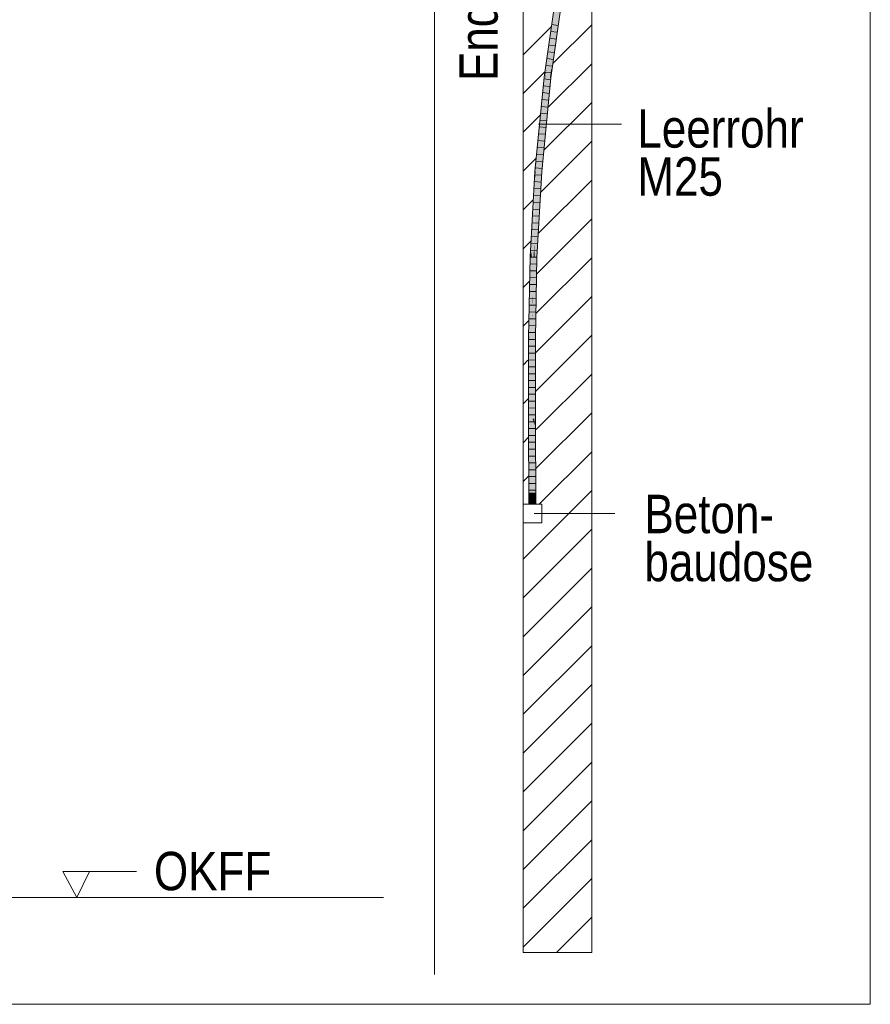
# Model space of a CAD drawing. Extents: x -720 to 300, y 62 to 1162.
# Tile 117 of 143: x 146 to 177, y 715 to 751. Entities that reach past the tile are written whole.
import ezdxf
from ezdxf.lldxf.tags import DXFTag

# ---------------------------------------------------------------- set-up
doc = ezdxf.new("R2010")
doc.units = 0
doc.layers.get('0').update_dxf_attribs({"lineweight": 13})
for name, color, linetype, lineweight, true_color in [('E_Betonbaudose', 1, 'Continuous', 13, 0xff0000), ('E_Detail_Beschriftung', 7, 'Continuous', 13, 0x009900), ('E_Detail_Wandschraffur', 7, 'Continuous', 5, 0xc0c0c0), ('E_Leerrohr 25-A06G942U8I', 7, 'Continuous', 9, 0xff8000), ('E_Leerrohr 25-Shading', 7, 'Continuous', 9, 0xff8000)]:
    doc.layers.add(name, color=color, linetype=linetype, lineweight=lineweight, true_color=true_color)
doc.layers.add('E_Detail_Linie_Text_Bem', color=7, linetype='Continuous', lineweight=13)
doc.styles.get("Standard").update_dxf_attribs({"font": 'ARIALN.TTF'})
tags = doc.linetypes.add('fein_strichliert', pattern=[4, 1, -2, 1]).pattern_tags.tags
tags[8:9] = [DXFTag(74, 4), DXFTag(75, 0), DXFTag(340, '0'), DXFTag(46, 0.0), DXFTag(50, 0.0), DXFTag(44, 0.0), DXFTag(45, 0.0)]
tags[6:7] = [DXFTag(74, 4), DXFTag(75, 0), DXFTag(340, '0'), DXFTag(46, 0.0), DXFTag(50, 0.0), DXFTag(44, 0.0), DXFTag(45, 0.0)]
tags[4:5] = [DXFTag(74, 4), DXFTag(75, 0), DXFTag(340, '0'), DXFTag(46, 0.0), DXFTag(50, 0.0), DXFTag(44, 0.0), DXFTag(45, 0.0)]
tags = doc.linetypes.add('fein_strichliert-A06G942X8I', pattern=[4, 1, -2, 1]).pattern_tags.tags
tags[8:9] = [DXFTag(74, 4), DXFTag(75, 0), DXFTag(340, '0'), DXFTag(46, 0.0), DXFTag(50, 0.0), DXFTag(44, 0.0), DXFTag(45, 0.0)]
tags[6:7] = [DXFTag(74, 4), DXFTag(75, 0), DXFTag(340, '0'), DXFTag(46, 0.0), DXFTag(50, 0.0), DXFTag(44, 0.0), DXFTag(45, 0.0)]
tags[4:5] = [DXFTag(74, 4), DXFTag(75, 0), DXFTag(340, '0'), DXFTag(46, 0.0), DXFTag(50, 0.0), DXFTag(44, 0.0), DXFTag(45, 0.0)]
tags = doc.linetypes.add('STRICHPUNKT2-A06G942V8I', pattern=[12.7, 6.35, -3.175, 0, -3.175]).pattern_tags.tags
tags[10:11] = [DXFTag(74, 4), DXFTag(75, 0), DXFTag(340, '0'), DXFTag(46, 0.0), DXFTag(50, 0.0), DXFTag(44, 0.0), DXFTag(45, 0.0)]
tags[8:9] = [DXFTag(74, 4), DXFTag(75, 0), DXFTag(340, '0'), DXFTag(46, 0.0), DXFTag(50, 0.0), DXFTag(44, 0.0), DXFTag(45, 0.0)]
tags[6:7] = [DXFTag(74, 4), DXFTag(75, 0), DXFTag(340, '0'), DXFTag(46, 0.0), DXFTag(50, 0.0), DXFTag(44, 0.0), DXFTag(45, 0.0)]
tags[4:5] = [DXFTag(74, 4), DXFTag(75, 0), DXFTag(340, '0'), DXFTag(46, 0.0), DXFTag(50, 0.0), DXFTag(44, 0.0), DXFTag(45, 0.0)]

# ---------------------------------------------------------------- blocks, each defined once
blk = doc.blocks.new('Shading-A06G93Y98I', base_point=(164.311, 821.664))
at = {"layer": 'E_Leerrohr 25-Shading', "color": 31, "true_color": 0xfabd7f}
for points in [[(165.317, 752.645), (164.978, 750.261), (165.404, 752.633), (164.963, 749.527)], [(165.471, 752.623), (165.404, 752.633), (164.978, 749.006), (164.963, 749.527)], [(165.471, 752.623), (164.978, 749.006), (165.476, 752.505)], [(164.963, 749.527), (164.978, 750.261), (164.773, 748.717), (164.805, 749.044)], [(164.963, 749.527), (164.773, 748.717), (164.847, 748.708)], [(164.963, 749.527), (164.847, 748.708), (164.978, 749.006), (164.935, 748.697)], [(164.805, 749.044), (164.759, 748.718), (164.773, 748.717)], [(164.759, 748.718), (164.502, 746.112), (164.508, 745.273), (164.453, 745.278)], [(164.773, 748.717), (164.759, 748.718), (164.508, 745.273)], [(164.847, 748.708), (164.773, 748.717), (164.508, 745.273)], [(164.508, 745.273), (164.596, 745.266), (164.847, 748.708), (164.935, 748.697)], [(164.502, 746.112), (164.42, 745.28), (164.453, 745.278)], [(164.361, 742.6), (164.508, 745.273), (164.366, 742.966), (164.453, 745.278)], [(164.508, 745.273), (164.361, 742.6), (164.425, 742.162), (164.378, 742.164)], [(164.453, 745.278), (164.42, 745.28), (164.366, 742.966), (164.379, 743.754)], [(164.379, 743.754), (164.42, 745.28), (164.397, 744.863)], [(164.508, 745.273), (164.425, 742.162), (164.596, 745.266)], [(164.397, 744.863), (164.336, 742.166), (164.379, 743.754)], [(164.362, 743.818), (164.397, 744.863), (164.372, 744.407)], [(164.372, 744.407), (164.308, 742.167), (164.362, 743.818)], [(164.308, 742.167), (164.372, 744.407), (164.31, 742.337), (164.361, 744.202)], [(164.361, 744.202), (164.34, 743.822), (164.31, 742.337), (164.325, 743.261)], [(164.325, 743.261), (164.332, 743.687), (164.267, 742.168), (164.259, 742.363)], [(164.362, 743.818), (164.308, 742.167), (164.336, 742.166)], [(164.34, 743.822), (164.332, 743.687), (164.325, 743.261)], [(164.366, 742.966), (164.379, 743.754), (164.336, 742.166)], [(164.325, 743.261), (164.267, 742.168), (164.297, 742.167)], [(164.297, 742.167), (164.306, 742.167), (164.325, 743.261), (164.31, 742.337)], [(164.361, 742.6), (164.366, 742.966), (164.336, 742.166)], [(164.361, 742.6), (164.336, 742.166), (164.378, 742.164)], [(164.259, 742.363), (164.248, 742.169), (164.267, 742.168)], [(164.306, 742.167), (164.308, 742.167), (164.31, 742.337)], [(164.196, 739.221), (164.248, 742.169), (164.194, 739.403)], [(164.196, 739.221), (164.28, 739.944), (164.248, 742.169), (164.285, 740.551)], [(164.267, 742.168), (164.248, 742.169), (164.286, 740.743), (164.285, 740.551)], [(164.297, 742.167), (164.267, 742.168), (164.286, 740.743)], [(164.306, 742.167), (164.297, 742.167), (164.29, 740.466), (164.286, 740.743)], [(164.296, 740.077), (164.308, 742.167), (164.29, 740.466), (164.306, 742.167)], [(164.296, 740.077), (164.336, 742.166), (164.308, 742.167)], [(164.367, 739.22), (164.336, 742.166), (164.307, 739.22), (164.296, 740.077)], [(164.397, 740.751), (164.378, 742.164), (164.342, 741.595), (164.336, 742.166)], [(164.425, 742.162), (164.378, 742.164), (164.397, 740.751)], [(164.342, 741.595), (164.367, 739.22), (164.372, 739.466)], [(164.397, 740.751), (164.342, 741.595), (164.372, 739.466)], [(164.285, 740.551), (164.28, 739.944), (164.289, 740.359), (164.286, 739.993)], [(164.286, 740.743), (164.285, 740.551), (164.29, 740.466), (164.289, 740.359)], [(164.289, 740.359), (164.296, 740.077), (164.29, 740.466)], [(164.296, 740.077), (164.279, 739.22), (164.291, 739.22)], [(164.279, 739.22), (164.296, 740.077), (164.286, 739.993)], [(164.286, 739.993), (164.296, 740.077), (164.289, 740.359)], [(164.296, 740.077), (164.291, 739.22), (164.307, 739.22)], [(164.28, 739.944), (164.196, 739.221), (164.275, 739.221)], [(164.275, 739.221), (164.279, 739.22), (164.28, 739.944), (164.286, 739.993)], [(164.194, 739.403), (164.19, 739.221), (164.196, 739.221)], [(164.19, 739.221), (164.194, 736.483), (164.196, 739.221)], [(164.196, 739.221), (164.194, 736.483), (164.275, 739.221), (164.275, 739.096)], [(164.275, 739.096), (164.194, 736.483), (164.283, 736.273), (164.194, 736.273)], [(164.275, 739.096), (164.279, 739.22), (164.275, 739.221)], [(164.279, 739.22), (164.275, 739.096), (164.283, 736.273)], [(164.279, 739.22), (164.283, 736.273), (164.291, 739.22), (164.292, 736.273)], [(164.291, 739.22), (164.292, 736.273), (164.307, 739.22), (164.305, 736.274)], [(164.305, 736.274), (164.371, 736.274), (164.307, 739.22), (164.367, 739.22)], [(164.207, 733.161), (164.296, 733.161), (164.194, 736.273), (164.283, 736.273)], [(164.283, 736.273), (164.296, 733.161), (164.292, 736.273)], [(164.292, 736.273), (164.296, 733.161), (164.305, 736.274)], [(164.305, 736.274), (164.296, 733.161), (164.372, 736.039), (164.363, 733.161)], [(164.305, 736.274), (164.372, 736.039), (164.371, 736.274)], [(164.363, 733.161), (164.384, 733.161), (164.372, 736.039)]]:
    blk.add_solid(points, dxfattribs=at)
at = {"layer": 'E_Leerrohr 25-Shading', "color": 43, "true_color": 0xd7ab7f}
for points in [[(165.281, 752.651), (165.015, 750.778), (165.317, 752.645), (164.978, 750.261)], [(165.476, 752.505), (164.978, 749.006), (165.512, 752.502), (165.015, 749.003)], [(165.015, 750.778), (164.882, 749.823), (164.901, 749.783), (164.843, 749.424)], [(164.882, 749.823), (165.015, 750.778), (164.889, 749.893)], [(165.015, 750.778), (164.901, 749.783), (164.997, 750.526)], [(164.901, 749.783), (164.978, 750.261), (164.997, 750.526)], [(164.805, 749.044), (164.978, 750.261), (164.901, 749.783)], [(164.774, 749.083), (164.729, 748.722), (164.889, 749.893), (164.882, 749.823)], [(164.882, 749.823), (164.729, 748.722), (164.843, 749.424)], [(164.805, 749.044), (164.805, 749.044), (164.843, 749.424), (164.901, 749.783)], [(164.729, 748.722), (164.759, 748.718), (164.843, 749.424), (164.805, 749.044)], [(164.774, 749.083), (164.723, 748.723), (164.729, 748.722)], [(164.502, 746.112), (164.729, 748.722), (164.52, 746.42), (164.723, 748.723)], [(164.759, 748.718), (164.729, 748.722), (164.502, 746.112)], [(164.52, 746.42), (164.723, 748.723), (164.557, 747.042)], [(164.822, 747.365), (164.935, 748.697), (164.596, 745.266)], [(164.971, 748.693), (164.965, 748.693), (164.715, 746.1), (164.822, 747.365)], [(164.965, 748.693), (164.935, 748.697), (164.822, 747.365)], [(164.965, 748.693), (165.015, 749.003), (164.935, 748.697), (164.981, 749.006)], [(164.981, 749.006), (164.978, 749.006), (164.935, 748.697)], [(165.015, 749.003), (165.015, 749.003), (164.971, 748.693), (164.965, 748.693)], [(164.715, 746.1), (164.822, 747.365), (164.619, 745.265), (164.596, 745.266)], [(164.413, 745.281), (164.42, 745.28), (164.557, 747.042), (164.52, 746.42)], [(164.413, 745.281), (164.557, 747.042), (164.486, 746.316)], [(164.406, 745.281), (164.486, 746.316), (164.46, 746.06)], [(164.406, 745.281), (164.408, 745.281), (164.486, 746.316), (164.443, 745.711)], [(164.502, 746.112), (164.52, 746.42), (164.42, 745.28)], [(164.46, 746.06), (164.421, 745.656), (164.406, 745.281), (164.394, 745.282)], [(164.619, 745.265), (164.633, 745.264), (164.715, 746.1)], [(164.421, 745.656), (164.384, 745.283), (164.394, 745.282)], [(164.408, 745.281), (164.413, 745.281), (164.443, 745.711)], [(164.367, 744.886), (164.344, 743.983), (164.39, 745.283), (164.379, 744.891)], [(164.38, 744.622), (164.399, 745.088), (164.361, 744.202), (164.365, 744.371)], [(164.399, 745.088), (164.406, 745.281), (164.365, 744.371), (164.366, 744.4)], [(164.366, 744.4), (164.406, 745.281), (164.379, 744.891), (164.394, 745.282)], [(164.367, 744.886), (164.39, 745.283), (164.384, 745.283)], [(164.367, 744.886), (164.384, 745.283), (164.371, 745.054)], [(164.399, 745.088), (164.372, 744.407), (164.413, 745.281), (164.397, 744.863)], [(164.379, 744.891), (164.394, 745.282), (164.39, 745.283)], [(164.397, 744.863), (164.42, 745.28), (164.413, 745.281)], [(164.406, 745.281), (164.399, 745.088), (164.408, 745.281)], [(164.399, 745.088), (164.413, 745.281), (164.408, 745.281)], [(164.551, 744.179), (164.596, 745.266), (164.425, 742.162)], [(164.633, 745.264), (164.619, 745.265), (164.486, 742.597), (164.551, 744.179)], [(164.619, 745.265), (164.596, 745.266), (164.551, 744.179)], [(164.259, 742.363), (164.367, 744.886), (164.212, 742.17), (164.371, 745.054)], [(164.332, 743.687), (164.344, 743.983), (164.259, 742.363), (164.367, 744.886)], [(164.344, 743.983), (164.34, 743.822), (164.379, 744.891), (164.366, 744.4)], [(164.366, 744.4), (164.34, 743.822), (164.365, 744.371)], [(164.365, 744.371), (164.34, 743.822), (164.361, 744.202)], [(164.361, 744.202), (164.372, 744.407), (164.38, 744.622)], [(164.486, 742.597), (164.551, 744.179), (164.444, 742.162), (164.425, 742.162)], [(164.34, 743.822), (164.344, 743.983), (164.332, 743.687)], [(164.444, 742.162), (164.461, 742.161), (164.486, 742.597)], [(164.259, 742.363), (164.212, 742.17), (164.241, 742.169)], [(164.241, 742.169), (164.248, 742.169), (164.259, 742.363)], [(164.248, 742.169), (164.171, 740.078), (164.188, 739.221), (164.154, 739.222)], [(164.212, 742.17), (164.171, 740.078), (164.241, 742.169)], [(164.171, 740.078), (164.248, 742.169), (164.241, 742.169)], [(164.248, 742.169), (164.188, 739.221), (164.194, 739.403)], [(164.424, 741.539), (164.425, 742.162), (164.397, 740.751)], [(164.421, 740.076), (164.46, 742.106), (164.422, 740.972)], [(164.422, 740.972), (164.46, 742.106), (164.423, 741.44), (164.427, 741.595)], [(164.444, 742.162), (164.425, 742.162), (164.424, 741.539)], [(164.427, 741.595), (164.46, 742.106), (164.444, 742.162), (164.461, 742.161)], [(164.427, 741.595), (164.444, 742.162), (164.432, 741.788)], [(164.372, 739.466), (164.383, 739.796), (164.424, 741.539), (164.423, 741.44)], [(164.372, 739.466), (164.424, 741.539), (164.397, 740.751)], [(164.427, 741.595), (164.424, 741.539), (164.423, 741.44)], [(164.424, 741.539), (164.427, 741.595), (164.432, 741.788)], [(164.383, 739.796), (164.422, 740.972), (164.423, 741.44)], [(164.37, 739.266), (164.421, 740.076), (164.383, 739.796), (164.422, 740.972)], [(164.392, 739.219), (164.421, 740.076), (164.369, 739.22), (164.37, 739.266)], [(164.392, 739.219), (164.404, 739.219), (164.421, 740.076)], [(164.383, 739.796), (164.376, 739.578), (164.37, 739.266), (164.367, 739.22)], [(164.188, 739.221), (164.19, 739.221), (164.194, 739.403)], [(164.376, 739.578), (164.372, 739.466), (164.367, 739.22)], [(164.154, 739.222), (164.158, 736.273), (164.194, 736.483), (164.194, 736.273)], [(164.154, 739.222), (164.194, 736.483), (164.188, 739.221)], [(164.194, 736.483), (164.19, 739.221), (164.188, 739.221)], [(164.37, 739.266), (164.367, 739.22), (164.369, 739.22)], [(164.369, 739.22), (164.367, 739.22), (164.371, 736.274)], [(164.392, 739.219), (164.369, 739.22), (164.398, 736.274), (164.371, 736.274)], [(164.398, 736.274), (164.408, 736.274), (164.392, 739.219), (164.404, 739.219)], [(164.171, 733.161), (164.207, 733.161), (164.158, 736.273), (164.194, 736.273)], [(164.398, 736.274), (164.371, 736.274), (164.392, 733.161), (164.372, 736.039)], [(164.398, 736.274), (164.392, 733.161), (164.421, 733.161)], [(164.421, 733.161), (164.408, 736.274), (164.398, 736.274)], [(164.372, 736.039), (164.384, 733.161), (164.392, 733.161)]]:
    blk.add_solid(points, dxfattribs=at)
at = {"layer": 'E_Leerrohr 25-Shading', "color": 31, "true_color": 0xecb67f}
for points in [[(164.296, 733.555), (164.171, 733.555), (164.296, 733.161), (164.171, 733.161)], [(164.421, 733.555), (164.296, 733.555), (164.421, 733.161), (164.296, 733.161)], [(164.296, 733.161), (164.106, 733.161), (164.296, 733.155), (164.106, 733.155)], [(164.328, 733.161), (164.296, 733.161), (164.328, 733.155), (164.296, 733.155)], [(164.486, 733.155), (164.486, 733.161), (164.328, 733.155), (164.328, 733.161)]]:
    blk.add_solid(points, dxfattribs=at)
blk = doc.blocks.new('Referenz-A06G94308I')
at = {"layer": 'E_Betonbaudose', "linetype": 'Continuous', "ltscale": 0.13}
for p, q in [((163.956, 732.475), (163.956, 733.155)), ((163.956, 733.155), (164.636, 733.155)), ((164.636, 733.155), (164.636, 732.475)), ((164.636, 732.475), (163.956, 732.475))]:
    blk.add_line(p, q, dxfattribs=at)
at = {"layer": 'E_Detail_Linie_Text_Bem', "linetype": 'fein_strichliert-A06G942X8I', "ltscale": 0.65}
for p, q in [((176.608, 714.925), (176.608, 776.242)), ((160.727, 716.007), (160.727, 768.886)), ((113.839, 714.925), (173.582, 714.925)), ((173.582, 714.925), (176.608, 714.925))]:
    blk.add_line(p, q, dxfattribs=at)
at = {"layer": 'E_Detail_Linie_Text_Bem', "linetype": 'Continuous', "ltscale": 0.13}
for p, q in [((163.956, 745.015), (163.956, 756.815)), ((166.456, 756.815), (166.456, 716.815)), ((163.956, 744.815), (163.956, 745.015)), ((163.956, 716.815), (163.956, 744.815)), ((121.855, 718.815), (158.868, 718.815)), ((166.456, 716.815), (163.956, 716.815))]:
    blk.add_line(p, q, dxfattribs=at)
at = {"layer": 'E_Detail_Linie_Text_Bem', "color": 0, "linetype": 'Continuous', "ltscale": 0.13}
for p, q in [((164.52, 747.012), (167.541, 747.012)), ((164.361, 732.815), (167.299, 732.815)), ((147.696, 718.815), (147.186, 719.764)), ((147.186, 719.764), (149.87, 719.764)), ((148.153, 719.768), (147.696, 718.815))]:
    blk.add_line(p, q, dxfattribs=at)
at = {"layer": 'E_Detail_Wandschraffur', "linetype": 'fein_strichliert', "ltscale": 0.13}
for p, q in [((163.956, 749.538), (164.975, 750.557)), ((164.87, 747.624), (166.456, 749.209)), ((163.956, 746.709), (164.581, 747.335)), ((164.597, 744.522), (166.456, 746.381)), ((163.956, 743.881), (164.317, 744.243)), ((164.459, 741.556), (166.456, 743.552)), ((163.956, 741.052), (164.185, 741.282)), ((164.415, 738.683), (166.456, 740.724)), ((163.956, 738.224), (164.134, 738.403)), ((164.436, 735.876), (166.456, 737.896)), ((163.956, 735.396), (164.154, 735.594)), ((164.543, 733.155), (166.456, 735.067)), ((163.956, 729.739), (166.456, 732.239)), ((163.956, 726.91), (166.456, 729.41)), ((163.956, 724.082), (166.456, 726.582)), ((163.956, 721.254), (166.456, 723.754)), ((163.956, 718.425), (166.456, 720.925)), ((165.173, 716.815), (166.456, 718.097))]:
    blk.add_line(p, q, dxfattribs=at)
at = {"layer": 'E_Detail_Wandschraffur', "linetype": 'ByBlock', "ltscale": 0.13}
for p, q in [((165.055, 749.224), (166.456, 750.624)), ((163.956, 748.124), (164.752, 748.92)), ((164.717, 746.057), (166.456, 747.795)), ((163.956, 745.295), (164.428, 745.767)), ((164.518, 743.029), (166.456, 744.967)), ((163.956, 742.467), (164.233, 742.744)), ((164.434, 740.117), (166.456, 742.138)), ((163.956, 739.638), (164.153, 739.835)), ((164.421, 737.276), (166.456, 739.31)), ((163.956, 736.81), (164.144, 736.998)), ((164.437, 734.463), (166.456, 736.481)), ((163.956, 733.981), (164.163, 734.189)), ((163.956, 731.153), (166.456, 733.653)), ((163.956, 728.325), (166.456, 730.825)), ((163.956, 725.496), (166.456, 727.996)), ((163.956, 722.668), (166.456, 725.168)), ((163.956, 719.839), (166.456, 722.339)), ((163.956, 717.011), (166.456, 719.511))]:
    blk.add_line(p, q, dxfattribs=at)
at = {"layer": 'E_Leerrohr 25-A06G942U8I', "linetype": 'Continuous', "ltscale": 0.13}
for p, q in [((164.723, 748.723), (165.281, 752.651)), ((164.971, 748.693), (165.528, 752.615)), ((165.235, 750.604), (165.002, 750.635)), ((165.165, 750.109), (164.932, 750.14)), ((165.2, 750.357), (164.967, 750.387)), ((165.129, 749.862), (164.896, 749.892)), ((165.059, 749.367), (164.826, 749.396)), ((165.094, 749.615), (164.861, 749.644)), ((165.024, 749.12), (164.791, 749.149)), ((164.384, 745.283), (164.723, 748.723)), ((164.633, 745.264), (164.971, 748.693)), ((164.989, 748.872), (164.756, 748.901)), ((164.932, 748.376), (164.699, 748.404)), ((164.957, 748.625), (164.723, 748.653)), ((164.908, 748.128), (164.674, 748.155)), ((164.859, 747.631), (164.625, 747.656)), ((164.883, 747.88), (164.65, 747.906)), ((164.834, 747.383), (164.601, 747.407)), ((164.785, 746.886), (164.551, 746.909)), ((164.81, 747.134), (164.576, 747.158)), ((164.761, 746.637), (164.527, 746.66)), ((164.712, 746.141), (164.478, 746.161)), ((164.736, 746.389), (164.502, 746.411)), ((164.687, 745.892), (164.453, 745.912)), ((164.663, 745.644), (164.429, 745.663)), ((164.212, 742.17), (164.384, 745.283)), ((164.619, 745.146), (164.385, 745.164)), ((164.638, 745.395), (164.404, 745.414)), ((164.461, 742.161), (164.633, 745.264)), ((164.605, 744.897), (164.371, 744.914)), ((164.578, 744.399), (164.343, 744.414)), ((164.591, 744.648), (164.357, 744.664)), ((164.564, 744.149), (164.329, 744.164)), ((164.536, 743.651), (164.302, 743.664)), ((164.55, 743.9), (164.316, 743.914)), ((164.523, 743.402), (164.288, 743.414)), ((164.495, 742.903), (164.26, 742.914)), ((164.509, 743.153), (164.274, 743.164)), ((164.481, 742.654), (164.246, 742.664)), ((164.467, 742.405), (164.233, 742.414)), ((164.154, 739.222), (164.212, 742.17)), ((164.449, 741.906), (164.214, 741.914)), ((164.454, 742.156), (164.219, 742.164)), ((164.404, 739.219), (164.461, 742.161)), ((164.444, 741.656), (164.209, 741.664)), ((164.434, 741.157), (164.199, 741.163)), ((164.439, 741.407), (164.204, 741.414)), ((164.429, 740.907), (164.194, 740.913)), ((164.42, 740.408), (164.185, 740.413)), ((164.424, 740.658), (164.189, 740.663)), ((164.415, 740.158), (164.18, 740.163)), ((164.41, 739.909), (164.175, 739.912)), ((164.4, 739.409), (164.165, 739.412)), ((164.405, 739.659), (164.17, 739.662)), ((164.158, 736.273), (164.154, 739.222)), ((164.396, 739.16), (164.161, 739.162)), ((164.408, 736.274), (164.404, 739.219)), ((164.397, 738.91), (164.162, 738.911)), ((164.397, 738.66), (164.162, 738.661)), ((164.397, 738.41), (164.162, 738.411)), ((164.398, 738.16), (164.163, 738.161)), ((164.398, 737.91), (164.163, 737.911)), ((164.398, 737.66), (164.163, 737.661)), ((164.399, 737.41), (164.164, 737.411)), ((164.399, 737.16), (164.164, 737.161)), ((164.399, 736.911), (164.164, 736.911)), ((164.4, 736.661), (164.165, 736.66)), ((164.171, 733.161), (164.158, 736.273)), ((164.4, 736.411), (164.165, 736.41)), ((164.401, 736.161), (164.166, 736.16)), ((164.421, 733.161), (164.408, 736.274)), ((164.402, 735.911), (164.167, 735.91)), ((164.403, 735.661), (164.168, 735.66)), ((164.404, 735.411), (164.169, 735.41)), ((164.405, 735.161), (164.17, 735.16)), ((164.406, 734.911), (164.171, 734.91)), ((164.407, 734.661), (164.172, 734.66)), ((164.408, 734.411), (164.173, 734.41)), ((164.409, 734.161), (164.174, 734.16)), ((164.41, 733.911), (164.175, 733.91)), ((164.411, 733.661), (164.176, 733.661)), ((164.171, 733.555), (164.171, 733.161)), ((164.244, 733.555), (164.171, 733.555)), ((164.412, 733.411), (164.177, 733.411)), ((164.347, 733.555), (164.244, 733.555)), ((164.421, 733.555), (164.347, 733.555)), ((164.421, 733.161), (164.421, 733.555)), ((164.106, 733.161), (164.106, 733.155)), ((164.217, 733.161), (164.106, 733.161)), ((164.217, 733.155), (164.106, 733.155)), ((164.244, 733.161), (164.171, 733.161)), ((164.421, 733.161), (164.171, 733.161)), ((164.374, 733.161), (164.217, 733.161)), ((164.374, 733.155), (164.217, 733.155)), ((164.347, 733.161), (164.244, 733.161)), ((164.421, 733.161), (164.347, 733.161)), ((164.486, 733.161), (164.374, 733.161)), ((164.486, 733.155), (164.374, 733.155)), ((164.486, 733.155), (164.486, 733.161))]:
    blk.add_line(p, q, dxfattribs=at)
at = {"layer": 'E_Leerrohr 25-A06G942U8I', "linetype": 'STRICHPUNKT2-A06G942V8I', "lineweight": 5, "ltscale": 0.13}
blk.add_line((164.296, 733.161), (164.296, 733.555), dxfattribs=at)
at = {"layer": 'E_Detail_Beschriftung', "linetype": 'Continuous', "ltscale": 0.13, "insert": (161.63, 748.578), "char_height": 1.4, "attachment_point": 1, "rotation": 90}
blk.add_mtext('{\\fArial Narrow;Endtüllen}', dxfattribs=at)
at = {"layer": 'E_Detail_Beschriftung', "linetype": 'Continuous', "ltscale": 0.13, "char_height": 1.4, "attachment_point": 1}
for s, insert in [('{\\fArial Narrow;Leerrohr}', (168.119, 747.551)), ('{\\fArial Narrow;M25}', (168.119, 745.799)), ('{\\fArial Narrow;Beton-}', (168.377, 733.497)), ('{\\fArial Narrow;baudose}', (168.377, 731.747)), ('{\\fArial Narrow;OKFF}', (150.504, 720.482))]:
    blk.add_mtext(s, dxfattribs=dict(at, insert=insert))

msp = doc.modelspace()

# ---------------------------------------------------------------- block references
at = {"color": 8, "lineweight": 25, "ltscale": 0.25, "true_color": 0x808080}
msp.add_blockref('Referenz-A06G94308I', (0, 0), dxfattribs=at)
msp.add_blockref('Shading-A06G93Y98I', (164.311, 821.664))

doc.saveas('drawing.dxf')
